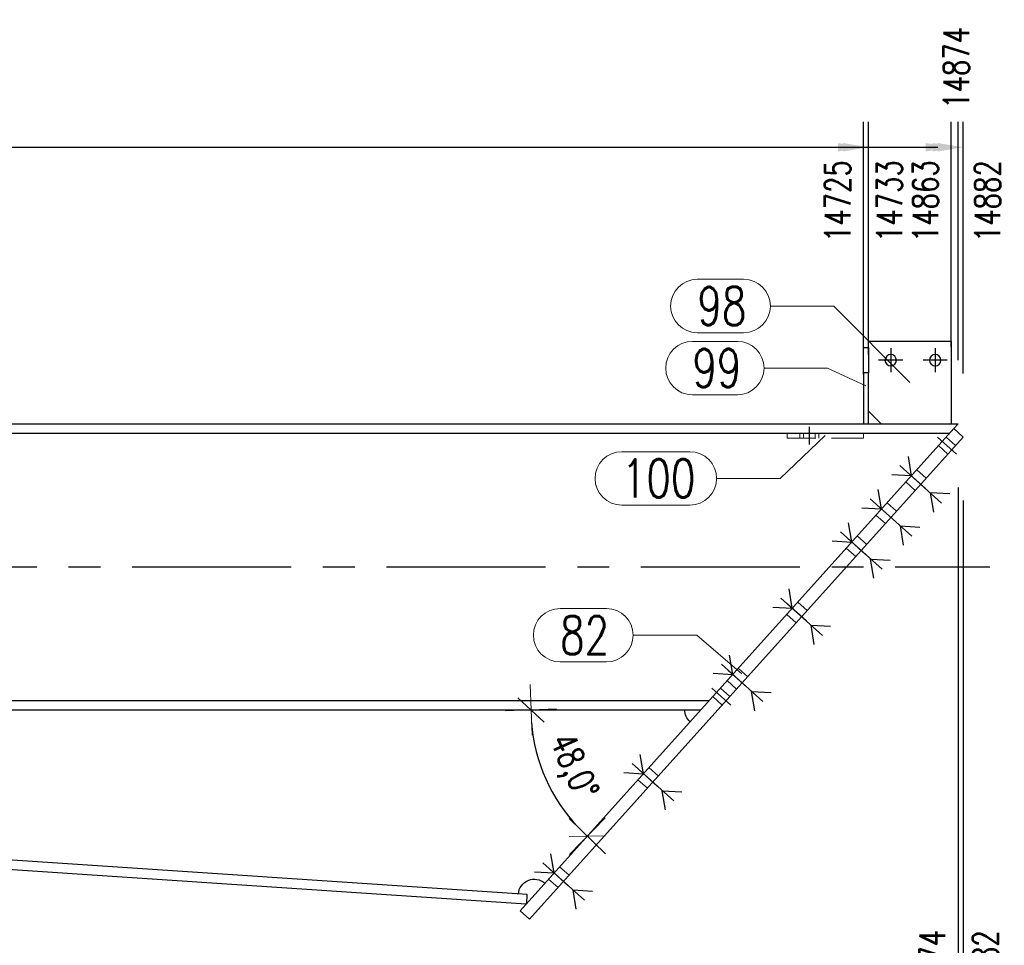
# Model space of a CAD drawing. Header units: millimetres. Extents: x 3528 to 4122, y 12044 to 12491.
# Tile 29 of 58: x 3871 to 3948, y 12117 to 12190. Entities that reach past the tile are written whole.
import ezdxf

# ---------------------------------------------------------------- set-up
doc = ezdxf.new("R2010")
doc.units = ezdxf.units.MM
doc.header["$LTSCALE"] = 10
doc.linetypes.add('HIDDEN', pattern=[0.375, 0.25, -0.125])
doc.linetypes.add('MITTE', pattern=[2, 1.25, -0.25, 0.25, -0.25])
doc.layers.get('Defpoints').update_dxf_attribs({"color": 1})
for name, color, linetype in [('PS_BOLT', 4, 'Continuous'), ('PS_MID', 5, 'MITTE'), ('PS_SHAPE', 3, 'Continuous')]:
    doc.layers.add(name, color=color, linetype=linetype)
for name, color, linetype, lineweight in [('PS_DIM', 4, 'Continuous', 13), ('PS_Hidden', 2, 'HIDDEN', 9), ('PS_Pos', 1, 'Continuous', 15), ('PS_SOLID', 7, 'Continuous', 30)]:
    doc.layers.add(name, color=color, linetype=linetype, lineweight=lineweight)
doc.styles.add('simplex', font='simplex.shx', dxfattribs={"width": 0.75})
doc.dimstyles.new('1_20_GŁ_DS1-LS20', dxfattribs={"dimtxt": 2, "dimasz": 2, "dimexe": 2, "dimexo": 5, "dimgap": 1, "dimtad": 1, "dimjust": 4, "dimdec": 0, "dimlfac": 20, "dimtxsty": 'simplex', "dimblk1": 'NONE', "dimsah": 1, "dimcen": 2, "dimclrd": 256, "dimclre": 256, "dimclrt": 4, "dimadec": 1, "dimazin": 0, "dimtfac": 1, "dimtdec": 0, "dimtmove": 2, "dimatfit": 3, "dimfxl": 1, "dimarcsym": 0})
doc.dimstyles.new('1_20_PRZ', dxfattribs={"dimtxt": 2, "dimasz": 1, "dimexe": 2, "dimexo": 5, "dimgap": 1, "dimtad": 1, "dimdec": 0, "dimlfac": 20, "dimtxsty": 'simplex', "dimblk": 'dimznak', "dimcen": 2, "dimse1": 1, "dimse2": 1, "dimclrd": 256, "dimclrt": 4, "dimadec": 1, "dimazin": 0, "dimtfac": 1, "dimtdec": 0, "dimtix": 1, "dimtmove": 2, "dimatfit": 3, "dimldrblk": 'dim-grot', "dimfxl": 1, "dimarcsym": 0})

# ---------------------------------------------------------------- blocks, each defined once
blk = doc.blocks.new('dimznak')
at = {"color": 0}
for points in [[(0, 2), (0, -2)], [(-2, 0), (2, 0)]]:
    blk.add_lwpolyline(points, dxfattribs=at)
at = {"color": 2}
blk.add_lwpolyline([(1, 1), (-1, -1)], dxfattribs=at)
blk = doc.blocks.new('*D87')
at = {"layer": 'Defpoints', "color": 0, "transparency": 16777216}
for p in [(3697.831, 12135.444), (3924.535, 12135.444), (3714.084, 12134.069), (3783.329, 12131.446), (3910.895, 12120.917)]:
    blk.add_point(p, dxfattribs=at)
at = {"layer": 'PS_DIM', "lineweight": -2, "transparency": 16777216}
blk.add_arc((3693.503, 12135.444), 89.915, 356.81417, 359.36278, dxfattribs=at)
for p, rotation in [((3783.418, 12135.444), 89.68138839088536), ((3783.218, 12129.449), 266.4955603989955)]:
    blk.add_blockref('dimznak', p, dxfattribs=dict(at, rotation=rotation))
at = {"layer": 'PS_DIM', "color": 4, "transparency": 16777216, "insert": (3781.179, 12132.518), "char_height": 2, "attachment_point": 5, "rotation": 88.08847, "style": 'simplex'}
blk.add_mtext('3,8°', dxfattribs=at)
blk = doc.blocks.new('dim-grot')
blk.add_hatch(color=256).paths.add_polyline_path([(0, 0), (-2, 0.5), (-2, -0.5)])
blk.add_lwpolyline([(0, 0), (-2, 0.5), (-2, -0.5), (0, 0)])
blk = doc.blocks.new('*D88')
at = {"layer": 'Defpoints', "color": 0, "transparency": 16777216}
for p in [(3944.427, 12157.572), (3697.831, 12135.444), (3924.535, 12135.444), (3911.71, 12131.763), (3910.332, 12119.645)]:
    blk.add_point(p, dxfattribs=at)
at = {"layer": 'PS_DIM', "lineweight": -2, "transparency": 16777216}
blk.add_arc((3924.535, 12135.444), 13.343, 184.29516, 223.75084, dxfattribs=at)
for p, rotation in [((3911.192, 12135.444), 92.14757890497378), ((3915.615, 12125.521), 315.8984224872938)]:
    blk.add_blockref('dimznak', p, dxfattribs=dict(at, rotation=rotation))
at = {"layer": 'PS_DIM', "color": 4, "transparency": 16777216, "insert": (3914.349, 12130.904), "char_height": 2, "attachment_point": 5, "rotation": 294.023, "style": 'simplex'}
blk.add_mtext('48,0°', dxfattribs=at)
blk = doc.blocks.new('*D135')
at = {"layer": 'Defpoints', "color": 0, "transparency": 16777216}
for p in [(3937.319, 12179.694), (3937.319, 12156.814), (3585.581, 12135.444)]:
    blk.add_point(p, dxfattribs=at)
at = {"layer": 'PS_DIM', "lineweight": -2, "transparency": 16777216}
for p, q in [((3585.581, 12140.444), (3585.581, 12181.694)), ((3937.319, 12161.814), (3937.319, 12181.694)), ((3585.581, 12179.694), (3935.319, 12179.694))]:
    blk.add_line(p, q, dxfattribs=at)
at = {"layer": 'PS_DIM', "transparency": 16777216}
blk.add_solid([(3935.319, 12180.028), (3935.319, 12179.361), (3937.319, 12179.694)], dxfattribs=at)
at = {"layer": 'PS_DIM', "color": 4, "transparency": 16777216, "insert": (3935.299, 12175.46), "char_height": 2, "attachment_point": 5, "rotation": 90, "style": 'simplex'}
blk.add_mtext('14725', dxfattribs=at)
blk = doc.blocks.new('_None')
blk = doc.blocks.new('*D136')
at = {"layer": 'Defpoints', "color": 0, "transparency": 16777216}
for p in [(3937.719, 12179.694), (3937.719, 12158.393), (3585.581, 12135.444)]:
    blk.add_point(p, dxfattribs=at)
at = {"layer": 'PS_DIM', "lineweight": -2, "transparency": 16777216}
for p, q in [((3585.581, 12140.444), (3585.581, 12181.694)), ((3937.719, 12163.393), (3937.719, 12181.694)), ((3585.581, 12179.694), (3935.719, 12179.694))]:
    blk.add_line(p, q, dxfattribs=at)
at = {"layer": 'PS_DIM', "transparency": 16777216}
blk.add_solid([(3935.719, 12180.028), (3935.719, 12179.361), (3937.719, 12179.694)], dxfattribs=at)
at = {"layer": 'PS_DIM', "color": 4, "transparency": 16777216, "insert": (3939.371, 12175.46), "char_height": 2, "attachment_point": 5, "rotation": 90, "style": 'simplex'}
blk.add_mtext('14733', dxfattribs=at)
blk = doc.blocks.new('*D137')
at = {"layer": 'Defpoints', "color": 0, "transparency": 16777216}
for p in [(3944.219, 12179.694), (3944.219, 12159.008), (3585.581, 12135.444)]:
    blk.add_point(p, dxfattribs=at)
at = {"layer": 'PS_DIM', "lineweight": -2, "transparency": 16777216}
for p, q in [((3585.581, 12140.444), (3585.581, 12181.694)), ((3944.219, 12164.008), (3944.219, 12181.694)), ((3585.581, 12179.694), (3942.219, 12179.694))]:
    blk.add_line(p, q, dxfattribs=at)
at = {"layer": 'PS_DIM', "transparency": 16777216}
blk.add_solid([(3942.219, 12180.028), (3942.219, 12179.361), (3944.219, 12179.694)], dxfattribs=at)
at = {"layer": 'PS_DIM', "color": 4, "transparency": 16777216, "insert": (3942.199, 12175.46), "char_height": 2, "attachment_point": 5, "rotation": 90, "style": 'simplex'}
blk.add_mtext('14863', dxfattribs=at)
blk = doc.blocks.new('*D138')
at = {"layer": 'Defpoints', "color": 0, "transparency": 16777216}
for p in [(3944.762, 12179.694), (3944.762, 12157.944), (3585.581, 12135.444)]:
    blk.add_point(p, dxfattribs=at)
at = {"layer": 'PS_DIM', "lineweight": -2, "transparency": 16777216}
for p, q in [((3585.581, 12140.444), (3585.581, 12181.694)), ((3944.762, 12162.944), (3944.762, 12181.694)), ((3585.581, 12179.694), (3942.762, 12179.694))]:
    blk.add_line(p, q, dxfattribs=at)
at = {"layer": 'PS_DIM', "transparency": 16777216}
blk.add_solid([(3942.762, 12180.028), (3942.762, 12179.361), (3944.762, 12179.694)], dxfattribs=at)
at = {"layer": 'PS_DIM', "color": 4, "transparency": 16777216, "insert": (3944.627, 12185.943), "char_height": 2, "attachment_point": 5, "rotation": 90, "style": 'simplex'}
blk.add_mtext('14874', dxfattribs=at)
blk = doc.blocks.new('*D139')
at = {"layer": 'Defpoints', "color": 0, "transparency": 16777216}
for p in [(3945.171, 12179.694), (3945.171, 12156.904), (3585.581, 12135.444)]:
    blk.add_point(p, dxfattribs=at)
at = {"layer": 'PS_DIM', "lineweight": -2, "transparency": 16777216}
for p, q in [((3585.581, 12140.444), (3585.581, 12181.694)), ((3945.171, 12161.904), (3945.171, 12181.694)), ((3585.581, 12179.694), (3943.171, 12179.694))]:
    blk.add_line(p, q, dxfattribs=at)
at = {"layer": 'PS_DIM', "transparency": 16777216}
blk.add_solid([(3943.171, 12180.028), (3943.171, 12179.361), (3945.171, 12179.694)], dxfattribs=at)
at = {"layer": 'PS_DIM', "color": 4, "transparency": 16777216, "insert": (3947.087, 12175.46), "char_height": 2, "attachment_point": 5, "rotation": 90, "style": 'simplex'}
blk.add_mtext('14882', dxfattribs=at)
blk = doc.blocks.new('*D144')
at = {"layer": 'Defpoints', "color": 0, "transparency": 16777216}
for p in [(3944.762, 12157.944), (3585.581, 12135.444), (3944.762, 12110.656)]:
    blk.add_point(p, dxfattribs=at)
at = {"layer": 'PS_DIM', "lineweight": -2, "transparency": 16777216}
for p, q in [((3944.762, 12152.944), (3944.762, 12108.656)), ((3585.581, 12130.444), (3585.581, 12108.656)), ((3585.581, 12110.656), (3942.762, 12110.656))]:
    blk.add_line(p, q, dxfattribs=at)
at = {"layer": 'PS_DIM', "transparency": 16777216}
blk.add_solid([(3942.762, 12110.99), (3942.762, 12110.323), (3944.762, 12110.656)], dxfattribs=at)
at = {"layer": 'PS_DIM', "color": 4, "transparency": 16777216, "insert": (3942.742, 12114.926), "char_height": 2, "attachment_point": 5, "rotation": 90, "style": 'simplex'}
blk.add_mtext('14874', dxfattribs=at)
blk = doc.blocks.new('*D145')
at = {"layer": 'Defpoints', "color": 0, "transparency": 16777216}
for p in [(3945.171, 12156.904), (3585.581, 12135.444), (3945.171, 12110.656)]:
    blk.add_point(p, dxfattribs=at)
at = {"layer": 'PS_DIM', "lineweight": -2, "transparency": 16777216}
for p, q in [((3945.171, 12151.904), (3945.171, 12108.656)), ((3585.581, 12130.444), (3585.581, 12108.656)), ((3585.581, 12110.656), (3943.171, 12110.656))]:
    blk.add_line(p, q, dxfattribs=at)
at = {"layer": 'PS_DIM', "transparency": 16777216}
blk.add_solid([(3943.171, 12110.99), (3943.171, 12110.323), (3945.171, 12110.656)], dxfattribs=at)
at = {"layer": 'PS_DIM', "color": 4, "transparency": 16777216, "insert": (3946.922, 12114.891), "char_height": 2, "attachment_point": 5, "rotation": 90, "style": 'simplex'}
blk.add_mtext('14882', dxfattribs=at)
blk = doc.blocks.new('*X402')
at = {"color": 30, "linetype": 'Continuous'}
for p, q in [((3912.114, 12123.422), (3915.386, 12120.48)), ((3913.006, 12122.619), (3912.756, 12124.136)), ((3911.472, 12122.708), (3913.006, 12122.619)), ((3914.744, 12119.766), (3914.494, 12121.282)), ((3914.494, 12121.282), (3916.028, 12121.194))]:
    blk.add_line(p, q, dxfattribs=at)
blk = doc.blocks.new('*X403')
at = {"color": 30, "linetype": 'Continuous'}
for p, q in [((3920.026, 12130.428), (3919.775, 12131.944)), ((3919.133, 12131.23), (3922.406, 12128.289)), ((3918.492, 12130.516), (3920.026, 12130.428)), ((3921.764, 12127.575), (3921.513, 12129.091)), ((3921.513, 12129.091), (3923.047, 12129.003))]:
    blk.add_line(p, q, dxfattribs=at)
blk = doc.blocks.new('*X404')
at = {"color": 30, "linetype": 'Continuous'}
for p, q in [((3936.405, 12148.648), (3936.154, 12150.164)), ((3935.512, 12149.45), (3938.785, 12146.509)), ((3934.871, 12148.737), (3936.405, 12148.648)), ((3938.143, 12145.795), (3937.892, 12147.311)), ((3937.892, 12147.311), (3939.426, 12147.223))]:
    blk.add_line(p, q, dxfattribs=at)
blk = doc.blocks.new('*X405')
at = {"layer": 'PS_Hidden', "color": 2, "linetype": 'HIDDEN'}
for p, q in [((3931.319, 12156.814), (3931.319, 12157.214)), ((3937.319, 12156.814), (3931.319, 12156.814)), ((3932.319, 12156.814), (3932.319, 12157.214)), ((3932.619, 12156.814), (3932.619, 12157.214)), ((3933.519, 12156.814), (3933.519, 12157.214)), ((3933.819, 12157.214), (3933.819, 12156.814)), ((3937.319, 12156.814), (3937.319, 12157.214)), ((3944.569, 12156.235), (3943.826, 12156.903)), ((3943.968, 12155.565), (3943.224, 12156.234)), ((3942.263, 12153.669), (3941.519, 12154.337)), ((3941.394, 12152.702), (3940.65, 12153.371)), ((3939.923, 12151.066), (3939.179, 12151.735)), ((3939.054, 12150.099), (3938.31, 12150.768)), ((3937.583, 12148.463), (3936.839, 12149.132)), ((3936.714, 12147.496), (3935.97, 12148.165)), ((3932.903, 12143.257), (3932.16, 12143.926)), ((3932.034, 12142.291), (3931.291, 12142.959)), ((3928.224, 12138.052), (3927.48, 12138.72)), ((3927.355, 12137.085), (3926.611, 12137.753)), ((3926.82, 12136.49), (3926.076, 12137.158)), ((3926.218, 12135.82), (3925.474, 12136.489)), ((3921.204, 12130.243), (3920.46, 12130.911)), ((3920.335, 12129.276), (3919.591, 12129.945)), ((3914.184, 12122.434), (3913.441, 12123.103)), ((3913.315, 12121.467), (3912.572, 12122.136)), ((3910.845, 12120.169), (3910.806, 12120.172)), ((3910.845, 12120.169), (3910.849, 12120.219))]:
    blk.add_line(p, q, dxfattribs=at)
at = {"layer": 'PS_MID', "color": 5, "linetype": 'MITTE'}
for p, q in [((3939.469, 12163.894), (3939.469, 12161.994)), ((3942.969, 12163.894), (3942.969, 12161.994)), ((3940.419, 12162.944), (3938.519, 12162.944)), ((3943.919, 12162.944), (3942.019, 12162.944)), ((3933.069, 12157.714), (3933.069, 12156.314)), ((3943.153, 12156.903), (3944.64, 12155.566)), ((3943.153, 12156.903), (3944.64, 12155.566)), ((3940.713, 12154.188), (3942.2, 12152.851)), ((3940.713, 12154.188), (3942.2, 12152.851)), ((3938.373, 12151.585), (3939.86, 12150.248)), ((3938.373, 12151.585), (3939.86, 12150.248)), ((3936.033, 12148.982), (3937.52, 12147.645)), ((3936.033, 12148.982), (3937.52, 12147.645)), ((3699.831, 12146.694), (3947.262, 12146.694)), ((3931.353, 12143.777), (3932.841, 12142.44)), ((3931.353, 12143.777), (3932.841, 12142.44)), ((3926.674, 12138.571), (3928.161, 12137.234)), ((3926.674, 12138.571), (3928.161, 12137.234)), ((3925.403, 12137.158), (3926.891, 12135.821)), ((3925.403, 12137.158), (3926.891, 12135.821)), ((3919.654, 12130.762), (3921.141, 12129.425)), ((3919.654, 12130.762), (3921.141, 12129.425)), ((3912.634, 12122.954), (3914.122, 12121.617)), ((3912.634, 12122.954), (3914.122, 12121.617))]:
    blk.add_line(p, q, dxfattribs=at)
at = {"layer": 'PS_SOLID', "color": 7, "linetype": 'Continuous'}
for p, q in [((3937.719, 12163.944), (3937.719, 12164.444)), ((3937.719, 12164.444), (3944.219, 12164.444)), ((3944.219, 12164.444), (3944.219, 12157.944)), ((3937.319, 12161.944), (3937.319, 12163.944)), ((3937.319, 12163.944), (3937.719, 12163.944)), ((3937.719, 12163.944), (3937.719, 12161.944)), ((3937.319, 12161.944), (3937.319, 12157.944)), ((3937.719, 12161.944), (3937.319, 12161.944)), ((3937.719, 12157.944), (3937.719, 12161.944)), ((3938.719, 12157.944), (3937.719, 12158.944)), ((3699.831, 12157.944), (3944.762, 12157.944)), ((3944.427, 12157.572), (3910.332, 12119.645)), ((3944.762, 12157.944), (3944.427, 12157.572)), ((3945.171, 12156.904), (3944.427, 12157.572)), ((3699.831, 12157.214), (3944.105, 12157.214)), ((3945.171, 12156.904), (3911.076, 12118.976)), ((3699.831, 12136.174), (3925.191, 12136.174)), ((3699.831, 12135.444), (3924.535, 12135.444)), ((3910.895, 12120.917), (3714.084, 12134.069)), ((3910.806, 12120.172), (3714.034, 12133.321)), ((3910.849, 12120.219), (3910.895, 12120.917)), ((3911.076, 12118.976), (3910.332, 12119.645))]:
    blk.add_line(p, q, dxfattribs=at)
at = {"layer": 'PS_SOLID', "color": 7, "extrusion": (0, 0, -1)}
for centre in [(-3939.469, 12162.944), (-3942.969, 12162.944)]:
    blk.add_circle(centre, 0.45, dxfattribs=at)
at = {"layer": 'PS_SOLID', "extrusion": (0, 0, -1)}
for centre, start, end in [((-3924.535, 12135.444), 311.954, 0), ((-3911.443, 12120.881), 3.82305, 131.954)]:
    blk.add_arc(centre, 1.25, start, end, dxfattribs=at)
blk = doc.blocks.new('*X406')
at = {"color": 30, "linetype": 'Continuous'}
for p, q in [((3936.405, 12148.648), (3936.154, 12150.164)), ((3935.512, 12149.45), (3938.785, 12146.509)), ((3934.871, 12148.737), (3936.405, 12148.648)), ((3938.143, 12145.795), (3937.892, 12147.311)), ((3937.892, 12147.311), (3939.426, 12147.223))]:
    blk.add_line(p, q, dxfattribs=at)
blk = doc.blocks.new('*X407')
at = {"color": 30, "linetype": 'Continuous'}
for p, q in [((3940.834, 12155.37), (3941.085, 12153.854)), ((3943.464, 12151.715), (3940.192, 12154.656)), ((3941.085, 12153.854), (3939.55, 12153.942)), ((3944.106, 12152.429), (3942.572, 12152.517)), ((3942.572, 12152.517), (3942.823, 12151.001))]:
    blk.add_line(p, q, dxfattribs=at)
blk = doc.blocks.new('*X408')
at = {"color": 30, "linetype": 'Continuous'}
for p, q in [((3931.725, 12143.442), (3931.475, 12144.959)), ((3930.191, 12143.531), (3931.725, 12143.442)), ((3930.833, 12144.245), (3934.105, 12141.303)), ((3933.463, 12140.589), (3933.213, 12142.105)), ((3933.213, 12142.105), (3934.747, 12142.017))]:
    blk.add_line(p, q, dxfattribs=at)
blk = doc.blocks.new('*X409')
at = {"color": 30, "linetype": 'Continuous'}
for p, q in [((3927.045, 12138.237), (3926.795, 12139.753)), ((3926.153, 12139.039), (3929.425, 12136.097)), ((3925.511, 12138.325), (3927.045, 12138.237)), ((3928.783, 12135.383), (3928.533, 12136.9)), ((3928.533, 12136.9), (3930.067, 12136.811))]:
    blk.add_line(p, q, dxfattribs=at)
blk = doc.blocks.new('*X410')
at = {"color": 30, "linetype": 'Continuous'}
for p, q in [((3937.852, 12152.053), (3941.125, 12149.112)), ((3938.745, 12151.251), (3938.494, 12152.767)), ((3937.211, 12151.339), (3938.745, 12151.251)), ((3940.483, 12148.398), (3940.232, 12149.914)), ((3940.232, 12149.914), (3941.766, 12149.826))]:
    blk.add_line(p, q, dxfattribs=at)
blk = doc.blocks.new('*X411')
at = {"color": 30, "linetype": 'Continuous'}
for p, q in [((3940.834, 12155.37), (3941.085, 12153.854)), ((3943.464, 12151.715), (3940.192, 12154.656)), ((3941.085, 12153.854), (3939.55, 12153.942)), ((3944.106, 12152.429), (3942.572, 12152.517)), ((3942.572, 12152.517), (3942.823, 12151.001))]:
    blk.add_line(p, q, dxfattribs=at)
blk = doc.blocks.new('*X412')
at = {"color": 30, "linetype": 'Continuous'}
for p, q in [((3912.114, 12123.422), (3915.386, 12120.48)), ((3913.006, 12122.619), (3912.756, 12124.136)), ((3911.472, 12122.708), (3913.006, 12122.619)), ((3914.744, 12119.766), (3914.494, 12121.282)), ((3914.494, 12121.282), (3916.028, 12121.194))]:
    blk.add_line(p, q, dxfattribs=at)
blk = doc.blocks.new('*X413')
at = {"color": 30, "linetype": 'Continuous'}
for p, q in [((3920.026, 12130.428), (3919.775, 12131.944)), ((3919.133, 12131.23), (3922.406, 12128.289)), ((3918.492, 12130.516), (3920.026, 12130.428)), ((3921.764, 12127.575), (3921.513, 12129.091)), ((3921.513, 12129.091), (3923.047, 12129.003))]:
    blk.add_line(p, q, dxfattribs=at)
blk = doc.blocks.new('*X414')
at = {"color": 30, "linetype": 'Continuous'}
for p, q in [((3937.852, 12152.053), (3941.125, 12149.112)), ((3938.745, 12151.251), (3938.494, 12152.767)), ((3937.211, 12151.339), (3938.745, 12151.251)), ((3940.483, 12148.398), (3940.232, 12149.914)), ((3940.232, 12149.914), (3941.766, 12149.826))]:
    blk.add_line(p, q, dxfattribs=at)
blk = doc.blocks.new('*X415')
at = {"color": 30, "linetype": 'Continuous'}
for p, q in [((3931.725, 12143.442), (3931.475, 12144.959)), ((3930.191, 12143.531), (3931.725, 12143.442)), ((3930.833, 12144.245), (3934.105, 12141.303)), ((3933.463, 12140.589), (3933.213, 12142.105)), ((3933.213, 12142.105), (3934.747, 12142.017))]:
    blk.add_line(p, q, dxfattribs=at)
blk = doc.blocks.new('*X416')
at = {"color": 30, "linetype": 'Continuous'}
for p, q in [((3927.045, 12138.237), (3926.795, 12139.753)), ((3926.153, 12139.039), (3929.425, 12136.097)), ((3925.511, 12138.325), (3927.045, 12138.237)), ((3928.783, 12135.383), (3928.533, 12136.9)), ((3928.533, 12136.9), (3930.067, 12136.811))]:
    blk.add_line(p, q, dxfattribs=at)
blk = doc.blocks.new('*X427')
at = {"color": 1}
for p, q in [((3934.319, 12157.014), (3930.783, 12153.651)), ((3918.326, 12155.751), (3923.683, 12155.751)), ((3925.783, 12153.651), (3930.783, 12153.651)), ((3918.326, 12151.551), (3923.683, 12151.551))]:
    blk.add_line(p, q, dxfattribs=at)
for centre, start, end in [((3918.326, 12153.651), 90, 270), ((3923.683, 12153.651), 270, 90)]:
    blk.add_arc(centre, 2.1, start, end, dxfattribs=at)
at = {"color": 2, "style": 'simplex', "width": 0.75}
blk.add_text('100', height=3, dxfattribs=at).set_placement((3918.326, 12152.151))
blk = doc.blocks.new('*X428')
at = {"color": 1}
for p, q in [((3923.877, 12164.429), (3927.412, 12164.429)), ((3929.512, 12162.329), (3934.512, 12162.329)), ((3937.519, 12160.944), (3934.512, 12162.329)), ((3923.877, 12160.229), (3927.412, 12160.229))]:
    blk.add_line(p, q, dxfattribs=at)
for centre, start, end in [((3923.877, 12162.329), 90, 270), ((3927.412, 12162.329), 270, 90)]:
    blk.add_arc(centre, 2.1, start, end, dxfattribs=at)
at = {"color": 2, "style": 'simplex', "width": 0.75}
blk.add_text('99', height=3, dxfattribs=at).set_placement((3923.877, 12160.829))
blk = doc.blocks.new('*X429')
at = {"color": 1}
for p, q in [((3913.473, 12143.421), (3917.116, 12143.421)), ((3919.216, 12141.321), (3924.216, 12141.321)), ((3927.752, 12138.274), (3924.216, 12141.321)), ((3913.473, 12139.221), (3917.116, 12139.221))]:
    blk.add_line(p, q, dxfattribs=at)
for centre, start, end in [((3913.473, 12141.321), 90, 270), ((3917.116, 12141.321), 270, 90)]:
    blk.add_arc(centre, 2.1, start, end, dxfattribs=at)
at = {"color": 2, "style": 'simplex', "width": 0.75}
blk.add_text('82', height=3, dxfattribs=at).set_placement((3913.473, 12139.821))
blk = doc.blocks.new('*X430')
at = {"color": 1}
for p, q in [((3924.265, 12169.31), (3927.907, 12169.31)), ((3930.007, 12167.21), (3935.007, 12167.21)), ((3940.969, 12161.194), (3935.007, 12167.21)), ((3924.265, 12165.11), (3927.907, 12165.11))]:
    blk.add_line(p, q, dxfattribs=at)
for centre, start, end in [((3924.265, 12167.21), 90, 270), ((3927.907, 12167.21), 270, 90)]:
    blk.add_arc(centre, 2.1, start, end, dxfattribs=at)
at = {"color": 2, "style": 'simplex', "width": 0.75}
blk.add_text('98', height=3, dxfattribs=at).set_placement((3924.265, 12165.71))

msp = doc.modelspace()

# ---------------------------------------------------------------- block references
at = {"layer": 'PS_BOLT', "color": 30}
for name in ['*X407', '*X411', '*X410', '*X414', '*X404', '*X406', '*X408', '*X415', '*X409', '*X416', '*X403', '*X413', '*X402', '*X412']:
    msp.add_blockref(name, (0, 0), dxfattribs=at)
at = {"layer": 'PS_Pos'}
for name in ['*X430', '*X428', '*X427', '*X429']:
    msp.add_blockref(name, (0, 0), dxfattribs=at)
at = {"layer": 'PS_SHAPE'}
msp.add_blockref('*X405', (0, 0), dxfattribs=at)

# ---------------------------------------------------------------- dimensions: what is measured, and where the dimension line sits
at = {"layer": 'PS_DIM'}
for base, p2, text, picture, middle in [((3944.762, 12179.694), (3944.762, 12157.944), '14874', '*D138', (3944.627, 12185.943)), ((3937.319, 12179.694), (3937.319, 12156.814), '14725', '*D135', (3935.299, 12175.46)), ((3937.719, 12179.694), (3937.719, 12158.393), '14733', '*D136', (3939.371, 12175.46)), ((3944.219, 12179.694), (3944.219, 12159.008), '14863', '*D137', (3942.199, 12175.46)), ((3945.171, 12179.694), (3945.171, 12156.904), '14882', '*D139', (3947.087, 12175.46)), ((3944.762, 12110.656), (3944.762, 12157.944), '14874', '*D144', (3942.742, 12114.926)), ((3945.171, 12110.656), (3945.171, 12156.904), '14882', '*D145', (3946.922, 12114.891))]:
    dim = msp.add_linear_dim(base=base, p1=(3585.581, 12135.444), p2=p2, text=text, dimstyle='1_20_GŁ_DS1-LS20', dxfattribs=at)
    dim.commit()
    dim.dimension.update_dxf_attribs({"geometry": picture, "text_midpoint": middle, "dimtype": 128, "text_rotation": 90})
for base, line1, line2, picture, middle in [((3911.71, 12131.763), ((3944.427, 12157.572), (3910.332, 12119.645)), ((3697.831, 12135.444), (3924.535, 12135.444)), '*D88', (3914.349, 12130.904)), ((3783.329, 12131.446), ((3697.831, 12135.444), (3924.535, 12135.444)), ((3910.895, 12120.917), (3714.084, 12134.069)), '*D87', (3781.179, 12132.518))]:
    dim = msp.add_angular_dim_2l(base=base, line1=line1, line2=line2, dimstyle='1_20_PRZ', dxfattribs=at)
    dim.commit()
    dim.dimension.update_dxf_attribs({"geometry": picture, "text_midpoint": middle})

doc.saveas('drawing.dxf')
